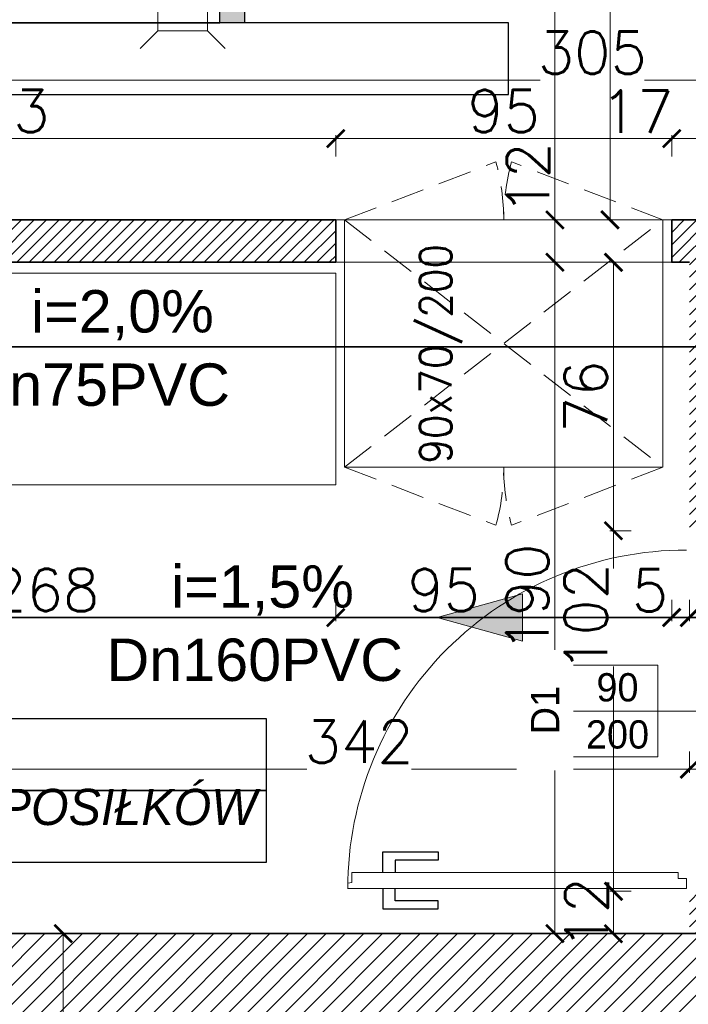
# Model space of a CAD drawing. Header units: millimetres. Extents: x -740 to 33545, y 5178 to 22494.
# Tile 100 of 250: x 9547 to 9736, y 10383 to 10661. Entities that reach past the tile are written whole.
import ezdxf
from ezdxf.lldxf.tags import DXFTag

# ---------------------------------------------------------------- set-up
doc = ezdxf.new("R2010")
doc.units = ezdxf.units.MM
doc.header["$MEASUREMENT"] = 0
doc.linetypes.add('DASHED2', pattern=[9.525, 6.35, -3.175])
doc.layers.get('Defpoints').update_dxf_attribs({"color": 252})
for name, color, linetype, lineweight in [('_IS_EKO_KS_opis', 7, 'Continuous', 15), ('_IS_EKO_KS_podposadzkowa', 86, 'Continuous', 35), ('_IS_EKO_KS_prow_w_posadzce', 34, 'Continuous', 35), ('_IS_EKO_opis', 7, 'Continuous', 18), ('A_istniejÄ…ce Ĺ›ciany', 252, 'Continuous', 35), ('A_opisy', 252, 'Continuous', 15), ('A_projektowane sciany', 252, 'Continuous', 35), ('A_wyposaĹĽenie', 252, 'Continuous', 9), ('A_Ĺ›ciany projektowane', 252, 'Continuous', 35), ('l.przerywana', 252, 'ICAD_ISO03W100', 5), ('l.wypeĹ‚nien', 252, 'Continuous', 5), ('wymiarowanie', 252, 'Continuous', 9)]:
    doc.layers.add(name, color=color, linetype=linetype, lineweight=lineweight)
doc.layers.add('stolarka', color=252, linetype='Continuous')
doc.layers.add('tabelki opis', color=252, linetype='Continuous')
doc.styles.add('1-500', font='simplex.shx', dxfattribs={"width": 0.9, "height": 70})
doc.styles.add('Arial_1', font='arial.ttf')
doc.styles.add('styl2', font='simplex.shx')
tags = doc.linetypes.add('ICAD_ISO03W100', pattern=[30, 12, -18]).pattern_tags.tags
tags[6:7] = [DXFTag(74, 4), DXFTag(75, 0), DXFTag(340, '0'), DXFTag(46, 1.0), DXFTag(50, 0.0), DXFTag(44, 0.0), DXFTag(45, 0.0)]
tags[4:5] = [DXFTag(74, 4), DXFTag(75, 0), DXFTag(340, '0'), DXFTag(46, 1.0), DXFTag(50, 0.0), DXFTag(44, 0.0), DXFTag(45, 0.0)]
doc.dimstyles.new('Skala 1-50', dxfattribs={"dimtxt": 12, "dimasz": 5, "dimexe": 1, "dimexo": 1, "dimgap": 1.5, "dimtad": 1, "dimdec": 1, "dimrnd": 0.5, "dimtxsty": 'styl2', "dimblk": 'ARCHTICK', "dimcen": 5, "dimadec": 0, "dimazin": 0, "dimtfac": 1, "dimtdec": 1, "dimtmove": 1, "dimatfit": 3, "dimldrblk": 'ARCHTICK', "dimfxl": 0, "dimlwd": -1, "dimlwe": -1, "dimarcsym": 0})

# ---------------------------------------------------------------- blocks, each defined once
blk = doc.blocks.new('_ArchTick')
at = {"color": 0, "linetype": 'ByBlock', "const_width": 0.15}
blk.add_lwpolyline([(-0.5, -0.5), (0.5, 0.5)], dxfattribs=at)
blk = doc.blocks.new('*D1187')
at = {"layer": 'Defpoints', "color": 0}
for p in [(9574.19, 10402.52), (9559.18, 10359.34), (9574.19, 10359.34)]:
    blk.add_point(p, dxfattribs=at)
at = {"layer": 'wymiarowanie', "color": 0}
for p, q in [((9564.18, 10402.52), (9558.18, 10402.52)), ((9559.18, 10402.52), (9559.18, 10359.34)), ((9564.18, 10359.34), (9558.18, 10359.34)), ((9559.18, 10359.34), (9559.18, 10326.72))]:
    blk.add_line(p, q, dxfattribs=at)
at = {"layer": 'wymiarowanie', "color": 0, "xscale": 5, "yscale": 5, "zscale": 5}
for p, rotation in [((9559.18, 10402.52), 90), ((9559.18, 10359.34), 270)]:
    blk.add_blockref('_ArchTick', p, dxfattribs=dict(at, rotation=rotation))
at = {"layer": 'wymiarowanie', "color": 0, "insert": (9551.38, 10336.94), "char_height": 12, "attachment_point": 5, "rotation": 90, "style": 'styl2'}
blk.add_mtext('43', dxfattribs=at)
blk = doc.blocks.new('*D2201')
at = {"layer": 'Defpoints', "color": 0}
for p in [(9736.23, 10475.54), (9394.23, 10470.43), (9736.23, 10449.07)]:
    blk.add_point(p, dxfattribs=at)
at = {"layer": 'wymiarowanie', "color": 0}
for p, q in [((9394.23, 10454.07), (9394.23, 10448.07)), ((9736.23, 10454.07), (9736.23, 10448.07)), ((9394.23, 10449.07), (9628.06, 10449.07)), ((9736.23, 10449.07), (9657.62, 10449.07))]:
    blk.add_line(p, q, dxfattribs=at)
at = {"layer": 'wymiarowanie', "color": 0, "xscale": 5, "yscale": 5, "zscale": 5, "rotation": 180}
blk.add_blockref('_ArchTick', (9394.23, 10449.07), dxfattribs=at)
at = {"layer": 'wymiarowanie', "color": 0, "xscale": 5, "yscale": 5, "zscale": 5}
blk.add_blockref('_ArchTick', (9736.23, 10449.07), dxfattribs=at)
at = {"layer": 'wymiarowanie', "color": 0, "insert": (9642.84, 10456.87), "char_height": 12, "attachment_point": 5, "style": 'styl2'}
blk.add_mtext('342', dxfattribs=at)
blk = doc.blocks.new('*D2202')
at = {"layer": 'Defpoints', "color": 0}
for p in [(9736.23, 10475.54), (9748.23, 10470.55), (9748.23, 10449.07)]:
    blk.add_point(p, dxfattribs=at)
at = {"layer": 'wymiarowanie', "color": 0}
for p, q in [((9736.23, 10454.07), (9736.23, 10448.07)), ((9748.23, 10454.07), (9748.23, 10448.07)), ((9736.23, 10449.07), (9748.23, 10449.07))]:
    blk.add_line(p, q, dxfattribs=at)
at = {"layer": 'wymiarowanie', "color": 0, "xscale": 5, "yscale": 5, "zscale": 5, "rotation": 180}
blk.add_blockref('_ArchTick', (9736.23, 10449.07), dxfattribs=at)
at = {"layer": 'wymiarowanie', "color": 0, "xscale": 5, "yscale": 5, "zscale": 5}
blk.add_blockref('_ArchTick', (9748.23, 10449.07), dxfattribs=at)
at = {"layer": 'wymiarowanie', "color": 0, "insert": (9758.48, 10456.72), "char_height": 12, "attachment_point": 5, "style": 'styl2'}
blk.add_mtext('12', dxfattribs=at)
blk = doc.blocks.new('*D2246')
at = {"layer": 'Defpoints', "color": 0}
for p in [(9713.4, 10794.52), (9698.22, 10604.52), (9731.23, 10604.52)]:
    blk.add_point(p, dxfattribs=at)
at = {"layer": 'wymiarowanie', "color": 0}
for p, q in [((9703.22, 10794.52), (9697.22, 10794.52)), ((9698.22, 10794.52), (9698.22, 10604.52)), ((9703.22, 10604.52), (9697.22, 10604.52))]:
    blk.add_line(p, q, dxfattribs=at)
at = {"layer": 'wymiarowanie', "color": 0, "xscale": 5, "yscale": 5, "zscale": 5}
for p, rotation in [((9698.22, 10794.52), 90), ((9698.22, 10604.52), 270)]:
    blk.add_blockref('_ArchTick', p, dxfattribs=dict(at, rotation=rotation))
at = {"layer": 'wymiarowanie', "color": 0, "insert": (9690.42, 10699.52), "char_height": 12, "attachment_point": 5, "rotation": 90, "style": 'styl2'}
blk.add_mtext('190', dxfattribs=at)
blk = doc.blocks.new('*D2247')
at = {"layer": 'Defpoints', "color": 0}
for p in [(9731.23, 10604.52), (9698.22, 10592.52), (9731.23, 10592.52)]:
    blk.add_point(p, dxfattribs=at)
at = {"layer": 'wymiarowanie', "color": 0}
for p, q in [((9703.22, 10604.52), (9697.22, 10604.52)), ((9698.22, 10604.52), (9698.22, 10592.52)), ((9703.22, 10592.52), (9697.22, 10592.52))]:
    blk.add_line(p, q, dxfattribs=at)
at = {"layer": 'wymiarowanie', "color": 0, "xscale": 5, "yscale": 5, "zscale": 5}
for p, rotation in [((9698.22, 10604.52), 90), ((9698.22, 10592.52), 270)]:
    blk.add_blockref('_ArchTick', p, dxfattribs=dict(at, rotation=rotation))
at = {"layer": 'wymiarowanie', "color": 0, "insert": (9690.57, 10616.22), "char_height": 12, "attachment_point": 5, "rotation": 90, "style": 'styl2'}
blk.add_mtext('12', dxfattribs=at)
blk = doc.blocks.new('*D2248')
at = {"layer": 'Defpoints', "color": 0}
for p in [(9731.23, 10592.52), (9698.22, 10402.52), (9720.08, 10402.52)]:
    blk.add_point(p, dxfattribs=at)
at = {"layer": 'wymiarowanie', "color": 0}
for p, q in [((9703.22, 10592.52), (9697.22, 10592.52)), ((9698.22, 10592.52), (9698.22, 10402.52)), ((9703.22, 10402.52), (9697.22, 10402.52))]:
    blk.add_line(p, q, dxfattribs=at)
at = {"layer": 'wymiarowanie', "color": 0, "xscale": 5, "yscale": 5, "zscale": 5}
for p, rotation in [((9698.22, 10592.52), 90), ((9698.22, 10402.52), 270)]:
    blk.add_blockref('_ArchTick', p, dxfattribs=dict(at, rotation=rotation))
at = {"layer": 'wymiarowanie', "color": 0, "insert": (9690.42, 10497.52), "char_height": 12, "attachment_point": 5, "rotation": 90, "style": 'styl2'}
blk.add_mtext('190', dxfattribs=at)
blk = doc.blocks.new('*D2568')
at = {"layer": 'Defpoints', "color": 0}
for p in [(9636.23, 10627.51), (9443.47, 10604.52), (9636.23, 10604.52)]:
    blk.add_point(p, dxfattribs=at)
at = {"layer": 'wymiarowanie', "color": 0}
for p, q in [((9443.47, 10622.51), (9443.47, 10628.51)), ((9636.23, 10622.51), (9636.23, 10628.51)), ((9443.47, 10627.51), (9636.23, 10627.51))]:
    blk.add_line(p, q, dxfattribs=at)
at = {"layer": 'wymiarowanie', "color": 0, "xscale": 5, "yscale": 5, "zscale": 5, "rotation": 180}
blk.add_blockref('_ArchTick', (9443.47, 10627.51), dxfattribs=at)
at = {"layer": 'wymiarowanie', "color": 0, "xscale": 5, "yscale": 5, "zscale": 5}
blk.add_blockref('_ArchTick', (9636.23, 10627.51), dxfattribs=at)
at = {"layer": 'wymiarowanie', "color": 0, "insert": (9539.85, 10635.31), "char_height": 12, "attachment_point": 5, "style": 'styl2'}
blk.add_mtext('193', dxfattribs=at)
blk = doc.blocks.new('*D2569')
at = {"layer": 'Defpoints', "color": 0}
for p in [(9731.23, 10627.51), (9636.23, 10604.52), (9731.23, 10604.52)]:
    blk.add_point(p, dxfattribs=at)
at = {"layer": 'wymiarowanie', "color": 0}
for p, q in [((9636.23, 10622.51), (9636.23, 10628.51)), ((9731.23, 10622.51), (9731.23, 10628.51)), ((9636.23, 10627.51), (9731.23, 10627.51))]:
    blk.add_line(p, q, dxfattribs=at)
at = {"layer": 'wymiarowanie', "color": 0, "xscale": 5, "yscale": 5, "zscale": 5, "rotation": 180}
blk.add_blockref('_ArchTick', (9636.23, 10627.51), dxfattribs=at)
at = {"layer": 'wymiarowanie', "color": 0, "xscale": 5, "yscale": 5, "zscale": 5}
blk.add_blockref('_ArchTick', (9731.23, 10627.51), dxfattribs=at)
at = {"layer": 'wymiarowanie', "color": 0, "insert": (9683.73, 10635.31), "char_height": 12, "attachment_point": 5, "style": 'styl2'}
blk.add_mtext('95', dxfattribs=at)
blk = doc.blocks.new('*D2570')
at = {"layer": 'Defpoints', "color": 0}
for p in [(9748.23, 10627.51), (9731.23, 10604.52), (9748.23, 10604.52)]:
    blk.add_point(p, dxfattribs=at)
at = {"layer": 'wymiarowanie', "color": 0}
for p, q in [((9731.23, 10622.51), (9731.23, 10628.51)), ((9748.23, 10622.51), (9748.23, 10628.51)), ((9731.23, 10627.51), (9748.23, 10627.51))]:
    blk.add_line(p, q, dxfattribs=at)
at = {"layer": 'wymiarowanie', "color": 0, "xscale": 5, "yscale": 5, "zscale": 5, "rotation": 180}
blk.add_blockref('_ArchTick', (9731.23, 10627.51), dxfattribs=at)
at = {"layer": 'wymiarowanie', "color": 0, "xscale": 5, "yscale": 5, "zscale": 5}
blk.add_blockref('_ArchTick', (9748.23, 10627.51), dxfattribs=at)
at = {"layer": 'wymiarowanie', "color": 0, "insert": (9721.45, 10635.16), "char_height": 12, "attachment_point": 5, "style": 'styl2'}
blk.add_mtext('17', dxfattribs=at)
blk = doc.blocks.new('*D2579')
at = {"layer": 'Defpoints', "color": 0}
for p in [(9443.47, 10644.04), (9443.47, 10627.51), (9748.23, 10627.51)]:
    blk.add_point(p, dxfattribs=at)
at = {"layer": 'wymiarowanie', "color": 0}
for p, q in [((9443.47, 10639.04), (9443.47, 10645.04)), ((9748.23, 10639.04), (9748.23, 10645.04)), ((9443.47, 10644.04), (9694.08, 10644.04)), ((9748.23, 10644.04), (9723.51, 10644.04))]:
    blk.add_line(p, q, dxfattribs=at)
at = {"layer": 'wymiarowanie', "color": 0, "xscale": 5, "yscale": 5, "zscale": 5, "rotation": 180}
blk.add_blockref('_ArchTick', (9443.47, 10644.04), dxfattribs=at)
at = {"layer": 'wymiarowanie', "color": 0, "xscale": 5, "yscale": 5, "zscale": 5}
blk.add_blockref('_ArchTick', (9748.23, 10644.04), dxfattribs=at)
at = {"layer": 'wymiarowanie', "color": 0, "insert": (9708.8, 10651.84), "char_height": 12, "attachment_point": 5, "style": 'styl2'}
blk.add_mtext('305', dxfattribs=at)
blk = doc.blocks.new('*D2580')
at = {"layer": 'Defpoints', "color": 0}
for p in [(9368.19, 10569.46), (9636.23, 10569.46), (9636.23, 10492)]:
    blk.add_point(p, dxfattribs=at)
at = {"layer": 'wymiarowanie', "color": 0}
for p, q in [((9368.19, 10497), (9368.19, 10491)), ((9636.23, 10497), (9636.23, 10491)), ((9368.19, 10492), (9539.11, 10492)), ((9636.23, 10492), (9568.8, 10492))]:
    blk.add_line(p, q, dxfattribs=at)
at = {"layer": 'wymiarowanie', "color": 0, "xscale": 5, "yscale": 5, "zscale": 5, "rotation": 180}
blk.add_blockref('_ArchTick', (9368.19, 10492), dxfattribs=at)
at = {"layer": 'wymiarowanie', "color": 0, "xscale": 5, "yscale": 5, "zscale": 5}
blk.add_blockref('_ArchTick', (9636.23, 10492), dxfattribs=at)
at = {"layer": 'wymiarowanie', "color": 0, "insert": (9553.95, 10499.8), "char_height": 12, "attachment_point": 5, "style": 'styl2'}
blk.add_mtext('268', dxfattribs=at)
blk = doc.blocks.new('*D2581')
at = {"layer": 'Defpoints', "color": 0}
for p in [(9636.23, 10569.46), (9731.23, 10569.46), (9731.23, 10492)]:
    blk.add_point(p, dxfattribs=at)
at = {"layer": 'wymiarowanie', "color": 0}
for p, q in [((9636.23, 10497), (9636.23, 10491)), ((9731.23, 10497), (9731.23, 10491)), ((9636.23, 10492), (9656.78, 10492)), ((9731.23, 10492), (9676.73, 10492))]:
    blk.add_line(p, q, dxfattribs=at)
at = {"layer": 'wymiarowanie', "color": 0, "xscale": 5, "yscale": 5, "zscale": 5, "rotation": 180}
blk.add_blockref('_ArchTick', (9636.23, 10492), dxfattribs=at)
at = {"layer": 'wymiarowanie', "color": 0, "xscale": 5, "yscale": 5, "zscale": 5}
blk.add_blockref('_ArchTick', (9731.23, 10492), dxfattribs=at)
at = {"layer": 'wymiarowanie', "color": 0, "insert": (9666.76, 10499.8), "char_height": 12, "attachment_point": 5, "style": 'styl2'}
blk.add_mtext('95', dxfattribs=at)
blk = doc.blocks.new('*D2582')
at = {"layer": 'Defpoints', "color": 0}
for p in [(9731.23, 10569.46), (9736.23, 10569.46), (9736.23, 10492)]:
    blk.add_point(p, dxfattribs=at)
at = {"layer": 'wymiarowanie', "color": 0}
for p, q in [((9731.23, 10497), (9731.23, 10491)), ((9736.23, 10497), (9736.23, 10491)), ((9731.23, 10492), (9736.23, 10492))]:
    blk.add_line(p, q, dxfattribs=at)
at = {"layer": 'wymiarowanie', "color": 0, "xscale": 5, "yscale": 5, "zscale": 5, "rotation": 180}
blk.add_blockref('_ArchTick', (9731.23, 10492), dxfattribs=at)
at = {"layer": 'wymiarowanie', "color": 0, "xscale": 5, "yscale": 5, "zscale": 5}
blk.add_blockref('_ArchTick', (9736.23, 10492), dxfattribs=at)
at = {"layer": 'wymiarowanie', "color": 0, "insert": (9725.1, 10499.71), "char_height": 12, "attachment_point": 5, "style": 'styl2'}
blk.add_mtext('5', dxfattribs=at)
blk = doc.blocks.new('*D2583')
at = {"layer": 'Defpoints', "color": 0}
for p in [(9736.23, 10569.46), (9748.23, 10529.46), (9748.23, 10492)]:
    blk.add_point(p, dxfattribs=at)
at = {"layer": 'wymiarowanie', "color": 0}
for p, q in [((9736.23, 10497), (9736.23, 10491)), ((9748.23, 10497), (9748.23, 10491)), ((9736.23, 10492), (9748.23, 10492))]:
    blk.add_line(p, q, dxfattribs=at)
at = {"layer": 'wymiarowanie', "color": 0, "xscale": 5, "yscale": 5, "zscale": 5, "rotation": 180}
blk.add_blockref('_ArchTick', (9736.23, 10492), dxfattribs=at)
at = {"layer": 'wymiarowanie', "color": 0, "xscale": 5, "yscale": 5, "zscale": 5}
blk.add_blockref('_ArchTick', (9748.23, 10492), dxfattribs=at)
at = {"layer": 'wymiarowanie', "color": 0, "insert": (9748.23, 10499.65), "char_height": 12, "attachment_point": 5, "style": 'styl2'}
blk.add_mtext('12', dxfattribs=at)
blk = doc.blocks.new('*D2738')
at = {"layer": 'Defpoints', "color": 0}
for p in [(9731.23, 10731.52), (9713.8, 10604.52), (9739.73, 10604.52)]:
    blk.add_point(p, dxfattribs=at)
at = {"layer": 'wymiarowanie', "color": 0}
for p, q in [((9718.8, 10731.52), (9712.8, 10731.52)), ((9713.8, 10731.52), (9713.8, 10695.5)), ((9713.8, 10604.52), (9713.8, 10667.57)), ((9718.8, 10604.52), (9712.8, 10604.52))]:
    blk.add_line(p, q, dxfattribs=at)
at = {"layer": 'wymiarowanie', "color": 0, "xscale": 5, "yscale": 5, "zscale": 5}
for p, rotation in [((9713.8, 10731.52), 90), ((9713.8, 10604.52), 270)]:
    blk.add_blockref('_ArchTick', p, dxfattribs=dict(at, rotation=rotation))
at = {"layer": 'wymiarowanie', "color": 0, "insert": (9706, 10681.54), "char_height": 12, "attachment_point": 5, "rotation": 90, "style": 'styl2'}
blk.add_mtext('127', dxfattribs=at)
blk = doc.blocks.new('*D2739')
at = {"layer": 'Defpoints', "color": 0}
for p in [(9714.76, 10414.52), (9736.23, 10414.52), (9736.23, 10402.52)]:
    blk.add_point(p, dxfattribs=at)
at = {"layer": 'wymiarowanie', "color": 0}
for p, q in [((9719.76, 10414.52), (9713.76, 10414.52)), ((9714.76, 10402.52), (9714.76, 10414.52)), ((9719.76, 10402.52), (9713.76, 10402.52))]:
    blk.add_line(p, q, dxfattribs=at)
at = {"layer": 'wymiarowanie', "color": 0, "xscale": 5, "yscale": 5, "zscale": 5}
for p, rotation in [((9714.76, 10414.52), 90), ((9714.76, 10402.52), 270)]:
    blk.add_blockref('_ArchTick', p, dxfattribs=dict(at, rotation=rotation))
at = {"layer": 'wymiarowanie', "color": 0, "insert": (9707.15, 10408.26), "char_height": 12, "attachment_point": 5, "rotation": 90, "style": 'styl2'}
blk.add_mtext('12', dxfattribs=at)
blk = doc.blocks.new('*D2740')
at = {"layer": 'Defpoints', "color": 0}
for p in [(9714.76, 10516.52), (9736.23, 10516.52), (9736.23, 10414.52)]:
    blk.add_point(p, dxfattribs=at)
at = {"layer": 'wymiarowanie', "color": 0}
for p, q in [((9719.76, 10516.52), (9713.76, 10516.52)), ((9714.76, 10516.52), (9714.76, 10505.89)), ((9714.76, 10414.52), (9714.76, 10478.12)), ((9719.76, 10414.52), (9713.76, 10414.52))]:
    blk.add_line(p, q, dxfattribs=at)
at = {"layer": 'wymiarowanie', "color": 0, "xscale": 5, "yscale": 5, "zscale": 5}
for p, rotation in [((9714.76, 10516.52), 90), ((9714.76, 10414.52), 270)]:
    blk.add_blockref('_ArchTick', p, dxfattribs=dict(at, rotation=rotation))
at = {"layer": 'wymiarowanie', "color": 0, "insert": (9706.96, 10492), "char_height": 12, "attachment_point": 5, "rotation": 90, "style": 'styl2'}
blk.add_mtext('102', dxfattribs=at)
blk = doc.blocks.new('*D2741')
at = {"layer": 'Defpoints', "color": 0}
for p in [(9714.76, 10592.52), (9736.23, 10592.52), (9736.23, 10516.52)]:
    blk.add_point(p, dxfattribs=at)
at = {"layer": 'wymiarowanie', "color": 0}
for p, q in [((9719.76, 10592.52), (9713.76, 10592.52)), ((9714.76, 10516.52), (9714.76, 10592.52)), ((9719.76, 10516.52), (9713.76, 10516.52))]:
    blk.add_line(p, q, dxfattribs=at)
at = {"layer": 'wymiarowanie', "color": 0, "xscale": 5, "yscale": 5, "zscale": 5}
for p, rotation in [((9714.76, 10592.52), 90), ((9714.76, 10516.52), 270)]:
    blk.add_blockref('_ArchTick', p, dxfattribs=dict(at, rotation=rotation))
at = {"layer": 'wymiarowanie', "color": 0, "insert": (9706.96, 10554.52), "char_height": 12, "attachment_point": 5, "rotation": 90, "style": 'styl2'}
blk.add_mtext('76', dxfattribs=at)

msp = doc.modelspace()

# ---------------------------------------------------------------- hatches: boundary and pattern name
at = {"layer": '_IS_EKO_KS_podposadzkowa', "ltscale": 0.5}
msp.add_hatch(color=256, dxfattribs=at).paths.add_polyline_path([(9689.01, 10492), (9689.01, 10498.68), (9664.88, 10492), (9689.01, 10485.33)])
at = {"layer": 'l.wypeĹ‚nien'}
h = msp.add_hatch(dxfattribs=at)
h.set_pattern_fill('ANSI31', color=256, scale=20, style=0)
h.paths.add_polyline_path([(9636.23, 10592.52), (9636.23, 10604.52), (9443.47, 10604.52), (9443.47, 10794.52), (9431.47, 10794.52), (9431.47, 10604.52), (9394.23, 10604.52), (9394.23, 10592.52)])
h.paths.add_polyline_path([(9864.23, 10552.52), (9864.23, 10564.52), (9878.23, 10564.52), (9878.23, 10791.99), (9890.23, 10791.99), (9890.23, 10564.52), (9900.23, 10564.52), (9900.23, 10552.52)])
h.paths.add_polyline_path([(9731.23, 10604.52), (9731.23, 10592.52), (9736.23, 10592.52), (9736.23, 10516.52), (9748.23, 10516.52), (9748.23, 10552.52), (9762.23, 10552.52), (9762.23, 10564.52), (9748.23, 10564.52), (9748.23, 10604.52)])
h.paths.add_polyline_path([(9368.19, 10604.52), (9368.19, 10592.52), (9394.23, 10592.52), (9394.23, 10604.52)])
h.paths.add_polyline_path([(9748.23, 10402.52), (9748.23, 10414.52), (9736.23, 10414.52), (9736.23, 10402.52)])
h = msp.add_hatch(dxfattribs=at)
h.set_pattern_fill('ANSI31', color=256, scale=30, style=0)
h.paths.add_polyline_path([(10179.68, 10402.52), (10279.59, 10402.52), (10279.59, 10396.52), (10273.59, 10396.52), (10273.59, 10123.69), (10279.59, 10126.48), (10279.59, 10017.29), (10316.23, 10017.29), (10316.23, 9992.74), (10279.59, 9992.74), (10279.59, 9927.76), (10254.19, 9927.76), (10254.19, 10359.34), (10179.68, 10359.34)])
h.paths.add_polyline_path([(10260.11, 10246.37), (10272.71, 10246.37), (10272.71, 10279.87), (10260.11, 10279.87)], flags=24)
h.paths.add_polyline_path([(10504.8, 10309.84), (10504.8, 10297.84), (10504.8, 10254.75), (10504.8, 10017.29), (10504.8, 9992.74), (10504.8, 9927.76), (10529.35, 9927.76), (10529.35, 10281.34), (10542.35, 10281.34), (10542.35, 10359.34), (10636.35, 10359.34), (10635.51, 10402.52), (10504.8, 10402.52), (10504.8, 10396.52)])
h.paths.add_polyline_path([(10504.8, 10396.52), (10510.8, 10396.52), (10510.8, 10309.84), (10504.8, 10309.84)], flags=16)
h.paths.add_polyline_path([(10504.8, 10392.52), (10504.8, 10309.84), (10510.8, 10309.84), (10510.8, 10396.52), (10504.8, 10396.52)], flags=0)
h.paths.add_polyline_path([(10515.95, 10326.34), (10515.95, 10347.34), (10530.35, 10347.34), (10530.35, 10326.34)], flags=16)
h.paths.add_polyline_path([(10515.95, 10347.34), (10515.95, 10326.34), (10530.35, 10326.34), (10530.35, 10347.34)], flags=0)
h.paths.add_polyline_path([(10515.95, 10297.84), (10515.95, 10293.34), (10530.35, 10293.34), (10530.35, 10314.34), (10515.95, 10314.34), (10515.95, 10309.84)], flags=16)
h.paths.add_polyline_path([(10515.95, 10297.84), (10515.95, 10309.84), (10515.95, 10314.34), (10530.35, 10314.34), (10530.35, 10293.34), (10515.95, 10293.34)], flags=0)
h.paths.add_polyline_path([(10504.8, 10254.75), (10504.8, 10297.84), (10510.8, 10297.84), (10510.8, 10254.75)], flags=16)
h.paths.add_polyline_path([(10510.8, 10254.75), (10510.8, 10297.84), (10504.8, 10297.84), (10504.8, 10259.75), (10504.8, 10254.75)], flags=0)
h.paths.add_polyline_path([(10504.8, 10297.84), (10510.8, 10297.84), (10510.8, 10309.84), (10504.8, 10309.84)], flags=16)
h.paths.add_polyline_path([(10504.8, 10309.84), (10510.8, 10309.84), (10510.8, 10297.84), (10504.8, 10297.84)], flags=0)
h.paths.add_polyline_path([(10510.8, 10309.84), (10515.95, 10309.84), (10515.95, 10297.84), (10510.8, 10297.84)], flags=16)
h.paths.add_polyline_path([(10510.84, 10326.02), (10523.45, 10326.02), (10523.45, 10359.52), (10510.84, 10359.52)], flags=8)
h.paths.add_polyline_path([(10510.84, 10326.02), (10523.45, 10326.02), (10523.45, 10359.52), (10510.84, 10359.52)], flags=8)
h.paths.add_polyline_path([(9506.72, 10359.34), (9506.72, 10402.52), (9858.19, 10402.52), (9858.19, 10359.34)])
h.paths.add_polyline_path([(10000.19, 10359.34), (10089.09, 10359.34), (10089.09, 10402.52), (10000.19, 10402.52)])
h.paths.add_polyline_path([(10273.59, 10123.69), (10273.59, 10396.52), (10279.59, 10396.52), (10279.59, 10359.34), (10279.59, 10126.48)])
h.paths.add_polyline_path([(10372.72, 9992.74), (10372.72, 10017.29), (10316.23, 10017.29), (10316.23, 9992.74)])
h.paths.add_polyline_path([(9858.19, 10359.34), (9858.19, 10402.52), (9878.19, 10402.52), (9878.19, 10359.34)])
h.paths.add_polyline_path([(10000.19, 10359.34), (10000.19, 10402.52), (9980.19, 10402.52), (9980.19, 10359.34)])
h.paths.add_polyline_path([(10279.59, 9907.76), (10279.59, 9927.76), (10254.19, 9927.76), (10254.19, 9907.76)])
h.paths.add_polyline_path([(10529.35, 9907.76), (10529.35, 9927.76), (10504.8, 9927.76), (10504.8, 9907.76)])
h.paths.add_polyline_path([(10494.8, 10017.29), (10494.8, 9992.74), (10504.8, 9992.74), (10504.8, 10017.29)])
at = {"layer": 'tabelki opis'}
msp.add_hatch(color=256, dxfattribs=at).paths.add_polyline_path([(9610.43, 10660.32), (9610.43, 10693.58), (9603.47, 10693.58), (9603.47, 10660.32)])

# ---------------------------------------------------------------- linework, layer by layer
at = {"layer": '_IS_EKO_KS_podposadzkowa', "linetype": 'Continuous', "lineweight": 15, "ltscale": 0.5}
for p, q in [((9689.01, 10498.68), (9664.88, 10492)), ((9689.01, 10492), (9689.01, 10498.68)), ((9689.01, 10485.33), (9664.88, 10492)), ((9689.01, 10492), (9689.01, 10485.33))]:
    msp.add_line(p, q, dxfattribs=at)
at = {"layer": '_IS_EKO_KS_podposadzkowa'}
msp.add_line((9775.49, 10492.01), (9319.67, 10492.01), dxfattribs=at)
at = {"layer": '_IS_EKO_KS_prow_w_posadzce', "ltscale": 0.5}
msp.add_line((9498.32, 10568.56), (9746.98, 10568.56), dxfattribs=at)
at = {"layer": '_IS_EKO_opis'}
for p, q in [((9585.95, 10671.99), (9585.95, 10657.99)), ((9599.95, 10657.99), (9599.95, 10671.99)), ((9580.95, 10652.99), (9585.95, 10657.99)), ((9585.95, 10657.99), (9599.95, 10657.99)), ((9604.95, 10652.99), (9599.95, 10657.99))]:
    msp.add_line(p, q, dxfattribs=at)
at = {"layer": 'A_istniejÄ…ce Ĺ›ciany'}
msp.add_lwpolyline([(9878.19, 10402.52), (9506.72, 10402.52)], dxfattribs=at)
at = {"layer": 'A_projektowane sciany'}
msp.add_line((9636.23, 10604.52), (9636.23, 10592.52), dxfattribs=at)
at = {"layer": 'A_wyposaĹĽenie', "linetype": 'DASHED2', "ltscale": 1.5}
for p, q in [((9638.73, 10604.52), (9681.53, 10620.94)), ((9728.73, 10604.52), (9685.92, 10620.94)), ((9638.73, 10534.52), (9728.73, 10604.52)), ((9638.73, 10604.52), (9728.73, 10534.52)), ((9638.73, 10534.52), (9681.53, 10518.1)), ((9728.73, 10534.52), (9685.92, 10518.1))]:
    msp.add_line(p, q, dxfattribs=at)
at = {"layer": 'A_wyposaĹĽenie'}
for p, q in [((9638.73, 10604.52), (9728.73, 10604.52)), ((9638.73, 10604.52), (9638.73, 10534.52)), ((9728.73, 10604.52), (9728.73, 10534.52)), ((9638.73, 10534.52), (9728.73, 10534.52))]:
    msp.add_line(p, q, dxfattribs=at)
msp.add_lwpolyline([(9528.47, 10529.52), (9636.23, 10529.52), (9636.23, 10589.48), (9528.47, 10589.48)], close=True, dxfattribs=at)
at = {"layer": 'A_wyposaĹĽenie', "linetype": 'DASHED2', "ltscale": 1.5}
for centre, start, end in [((9621.23, 10604.52), 0, 15.2324), ((9746.23, 10604.52), 164.7676, 180), ((9621.23, 10534.52), 344.7676, 0), ((9746.23, 10534.52), 180, 195.2324)]:
    msp.add_arc(centre, 62.5, start, end, dxfattribs=at)
at = {"layer": 'A_Ĺ›ciany projektowane'}
for p, q in [((9443.47, 10604.52), (9636.23, 10604.52)), ((9368.19, 10592.52), (9636.23, 10592.52))]:
    msp.add_line(p, q, dxfattribs=at)
msp.add_lwpolyline([(9736.23, 10592.52), (9731.23, 10592.52), (9731.23, 10604.52), (9748.23, 10604.52)], dxfattribs=at)
at = {"layer": 'l.przerywana', "ltscale": 0.3}
msp.add_lwpolyline([(9636.23, 10604.52), (9731.23, 10604.52), (9731.23, 10592.52), (9636.23, 10592.52)], close=True, dxfattribs=at)
at = {"layer": 'stolarka'}
for points in [[(9649.55, 10419.85), (9649.55, 10425.65), (9665.22, 10425.65), (9665.22, 10423.33), (9653.03, 10423.33), (9653.03, 10419.85)], [(9649.55, 10415.32), (9649.55, 10409.52), (9665.22, 10409.52), (9665.22, 10411.84), (9653.03, 10411.84), (9653.03, 10415.32)]]:
    msp.add_lwpolyline(points, dxfattribs=at)
at = {"layer": 'stolarka', "lineweight": 9}
msp.add_lwpolyline([(9735.4, 10418.11), (9735.4, 10415.32), (9639.64, 10415.32), (9639.65, 10416.83), (9640.8, 10417.01), (9640.8, 10419.85), (9733.1, 10419.85), (9733.1, 10418.11), (9735.4, 10418.11)], dxfattribs=at)
at = {"layer": 'stolarka', "linetype": 'ICAD_ISO03W100', "lineweight": 13, "ltscale": 0.3}
msp.add_arc((9735.4, 10415.32), 95.77, 90.0003, 180.0531, dxfattribs=at)
at = {"layer": 'tabelki opis'}
for points in [[(9603.47, 10693.58), (9520.31, 10693.58), (9520.31, 10660.32), (9603.47, 10660.32), (9603.47, 10693.58)], [(9520.31, 10640.04), (9685.04, 10640.04), (9685.04, 10660.32), (9520.31, 10660.32), (9520.31, 10640.04)], [(9451.86, 10443.05), (9616.6, 10443.05), (9616.6, 10463.33), (9451.86, 10463.33), (9451.86, 10443.05)], [(9451.86, 10422.78), (9616.6, 10422.78), (9616.6, 10443.05), (9451.86, 10443.05), (9451.86, 10422.78)]]:
    msp.add_lwpolyline(points, dxfattribs=at)
msp.add_lwpolyline([(9610.43, 10660.32), (9603.47, 10660.32), (9603.47, 10693.58), (9610.43, 10693.58)], close=True, dxfattribs=at)

# ---------------------------------------------------------------- texts
at = {"layer": '_IS_EKO_KS_opis', "char_height": 12, "width": 220.9, "attachment_point": 1, "style": 'Arial_1'}
for s, insert in [('i=2,0%', (9550.04, 10584.65)), ('Dn75PVC\\P', (9531.76, 10563.9)), ('i=1,5%', (9589.66, 10506.78)), ('Dn160PVC\\P', (9571.39, 10486.04))]:
    msp.add_mtext(s, dxfattribs=dict(at, insert=insert))
at = {"layer": 'A_wyposaĹĽenie', "ltscale": 2, "style": '1-500', "width": 0.9}
msp.add_text('90x70/200', height=9, rotation=90.0042, dxfattribs=at).set_placement((9668.99, 10535.55))
at = {"layer": 'tabelki opis', "insert": (9451.86, 10460.57), "char_height": 10.24, "width": 164.736, "attachment_point": 1}
msp.add_mtext('\\pi11.48160;{\\fCentury Gothic|b0|i1|c238|p34;STEREFA. EKSPEDYCJI }\\pi11.82976;{\\fCentury Gothic|b0|i1|c238|p34;POSIŁKÓW}', dxfattribs=at)
at = {"layer": 'wymiarowanie', "insert": (5416.61, 10685.24), "char_height": 12, "width": 621.5287, "attachment_point": 1}
msp.add_mtext('\\pi202.60874;{\\fCentury Gothic|b0|i0|c238|p34;Pokrycie dachowe projektowana blachodachówka}\\P\\pi470.78474;{\\fCentury Gothic|b0|i0|c238|p34;w kolorze RAL 7016}', dxfattribs=at)

# ---------------------------------------------------------------- dimensions: what is measured, and where the dimension line sits
at = {"layer": 'wymiarowanie'}
for base, p1, p2, picture, middle in [((9698.22, 10604.52), (9713.4, 10794.52), (9731.23, 10604.52), '*D2246', (9690.42, 10699.52)), ((9714.76, 10592.52), (9736.23, 10516.52), (9736.23, 10592.52), '*D2741', (9706.96, 10554.52))]:
    dim = msp.add_linear_dim(base=base, p1=p1, p2=p2, angle=90, dimstyle='Skala 1-50', dxfattribs=at)
    dim.commit()
    dim.dimension.update_dxf_attribs({"geometry": picture, "text_midpoint": middle})
for base, p1, p2, picture, middle in [((9713.8, 10604.52), (9731.23, 10731.52), (9739.73, 10604.52), '*D2738', (9713.8, 10681.54)), ((9698.22, 10592.52), (9731.23, 10604.52), (9731.23, 10592.52), '*D2247', (9698.22, 10616.22)), ((9714.76, 10414.52), (9736.23, 10402.52), (9736.23, 10414.52), '*D2739', (9714.8, 10408.26)), ((9559.18, 10359.34), (9574.19, 10402.52), (9574.19, 10359.34), '*D1187', (9559.18, 10336.94))]:
    dim = msp.add_linear_dim(base=base, p1=p1, p2=p2, angle=90, dimstyle='Skala 1-50', dxfattribs=at)
    dim.commit()
    dim.dimension.update_dxf_attribs({"geometry": picture, "text_midpoint": middle, "dimtype": 160})
for base, p1, p2, picture, middle in [((9443.47, 10644.04), (9748.23, 10627.51), (9443.47, 10627.51), '*D2579', (9708.8, 10644.04)), ((9748.23, 10627.51), (9731.23, 10604.52), (9748.23, 10604.52), '*D2570', (9721.45, 10627.51)), ((9636.23, 10492), (9368.19, 10569.46), (9636.23, 10569.46), '*D2580', (9553.95, 10492)), ((9731.23, 10492), (9636.23, 10569.46), (9731.23, 10569.46), '*D2581', (9666.76, 10492)), ((9736.23, 10492), (9731.23, 10569.46), (9736.23, 10569.46), '*D2582', (9725.1, 10492.06)), ((9748.23, 10492), (9736.23, 10569.46), (9748.23, 10529.46), '*D2583', (9748.23, 10492))]:
    dim = msp.add_linear_dim(base=base, p1=p1, p2=p2, dimstyle='Skala 1-50', dxfattribs=at)
    dim.commit()
    dim.dimension.update_dxf_attribs({"geometry": picture, "text_midpoint": middle, "dimtype": 160})
for base, p1, p2, picture, middle in [((9636.23, 10627.51), (9443.47, 10604.52), (9636.23, 10604.52), '*D2568', (9539.85, 10635.31)), ((9731.23, 10627.51), (9636.23, 10604.52), (9731.23, 10604.52), '*D2569', (9683.73, 10635.31))]:
    dim = msp.add_linear_dim(base=base, p1=p1, p2=p2, dimstyle='Skala 1-50', dxfattribs=at)
    dim.commit()
    dim.dimension.update_dxf_attribs({"geometry": picture, "text_midpoint": middle})

# ---------------------------------------------------------------- next in the draw order: texts
at = {"layer": 'A_opisy', "ltscale": 0.3, "insert": (9714.31, 10465.52), "char_height": 8, "width": 26, "attachment_point": 5, "bg_fill": 2}
msp.add_mtext('\\pi3.19200;{\\fCentury Gothic|b0|i0|c238|p0;90}\\P{\\fCentury Gothic|b0|i0|c238|p0;200}', dxfattribs=at)

# ---------------------------------------------------------------- next in the draw order: linework, layer by layer
at = {"layer": 'A_opisy'}
msp.add_line((9782.31, 10465.52), (9727.31, 10465.52), dxfattribs=at)
at = {"layer": 'A_opisy', "lineweight": 30, "ltscale": 0.3}
msp.add_lwpolyline([(9688.31, 10452.52), (9688.31, 10478.52), (9701.31, 10478.52), (9701.31, 10452.52)], close=True, dxfattribs=at)
at = {"layer": 'A_opisy', "ltscale": 0.3}
for points in [[(9701.31, 10478.52), (9727.31, 10478.52), (9727.31, 10465.52), (9701.31, 10465.52)], [(9701.31, 10465.52), (9727.31, 10465.52), (9727.31, 10452.52), (9701.31, 10452.52)]]:
    msp.add_lwpolyline(points, close=True, dxfattribs=at)

# ---------------------------------------------------------------- next in the draw order: dimensions: what is measured, and where the dimension line sits
at = {"layer": 'wymiarowanie'}
dim = msp.add_linear_dim(base=(9698.22, 10402.52), p1=(9731.23, 10592.52), p2=(9720.08, 10402.52), angle=90, dimstyle='Skala 1-50', dxfattribs=at)
dim.commit()
dim.dimension.update_dxf_attribs({"geometry": '*D2248', "text_midpoint": (9690.42, 10497.52)})
for base, p1, p2, picture, middle in [((9736.23, 10449.07), (9394.23, 10470.43), (9736.23, 10475.54), '*D2201', (9642.84, 10449.07)), ((9748.23, 10449.07), (9736.23, 10475.54), (9748.23, 10470.55), '*D2202', (9758.48, 10449.07))]:
    dim = msp.add_linear_dim(base=base, p1=p1, p2=p2, dimstyle='Skala 1-50', dxfattribs=at)
    dim.commit()
    dim.dimension.update_dxf_attribs({"geometry": picture, "text_midpoint": middle, "dimtype": 160})

# ---------------------------------------------------------------- next in the draw order: texts
at = {"layer": 'A_opisy', "ltscale": 0.3, "insert": (9695.43, 10465.78), "char_height": 8, "width": 26, "attachment_point": 5, "rotation": 90, "bg_fill": 2}
msp.add_mtext('{\\fCentury Gothic|b0|i0|c238|p0;D1}', dxfattribs=at)

# ---------------------------------------------------------------- next in the draw order: dimensions: what is measured, and where the dimension line sits
at = {"layer": 'wymiarowanie'}
dim = msp.add_linear_dim(base=(9714.76, 10516.52), p1=(9736.23, 10414.52), p2=(9736.23, 10516.52), angle=90, dimstyle='Skala 1-50', dxfattribs=at)
dim.commit()
dim.dimension.update_dxf_attribs({"geometry": '*D2740', "text_midpoint": (9714.76, 10492), "dimtype": 160})

doc.saveas('drawing.dxf')
